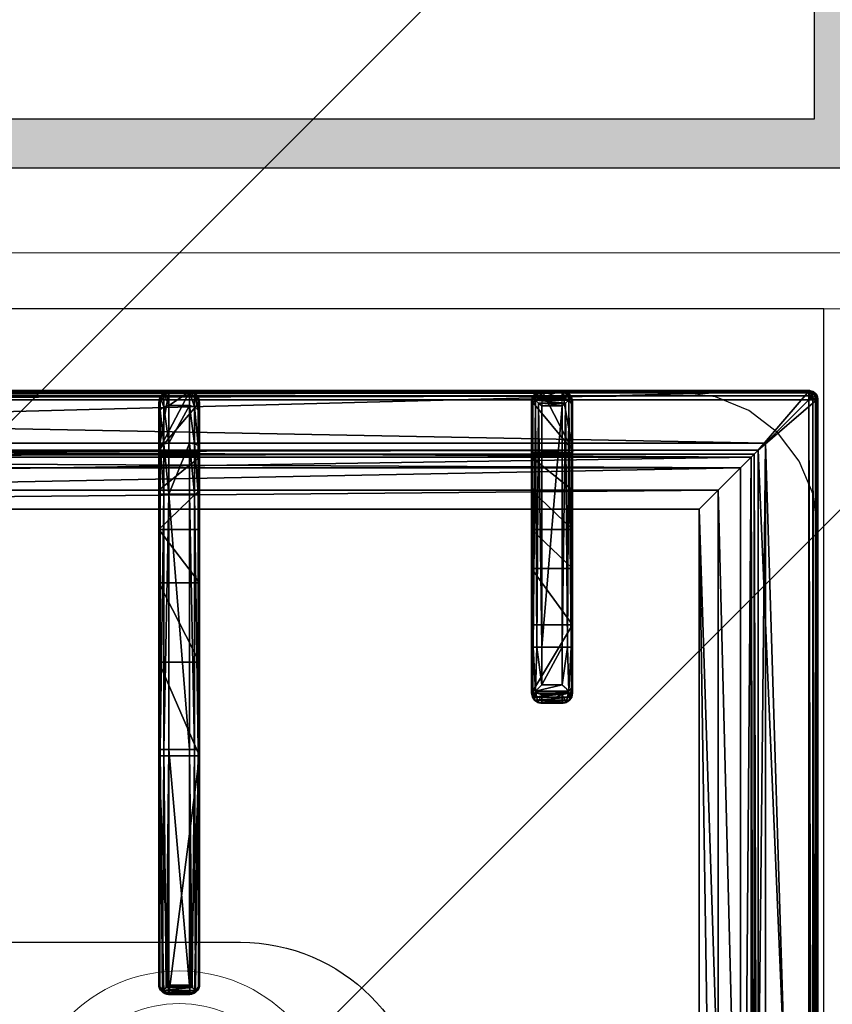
# Model space of a CAD drawing. Header units: millimetres. Extents: x 103872 to 294171, y 5570 to 32737.
# Tile 90 of 117: x 135058 to 135257, y 11883 to 12124. Entities that reach past the tile are written whole.
import ezdxf

# ---------------------------------------------------------------- set-up
doc = ezdxf.new("R2010")
doc.units = ezdxf.units.MM
doc.header["$LTSCALE"] = 2.5
doc.linetypes.add('CONTINUA', pattern=[0])
doc.layers.add('CKD Equipments', color=252, linetype='Continuous', lineweight=0)
doc.layers.add('Dimension', color=40, linetype='Continuous', lineweight=0)
for name, color, linetype in [('IQ_200_3D', 1, 'Continuous'), ('IQ_204_2D', 7, 'CONTINUA'), ('IQ_204_3D', 7, 'Continuous')]:
    doc.layers.add(name, color=color, linetype=linetype)

# ---------------------------------------------------------------- blocks, each defined once
blk = doc.blocks.new('ELECTROLUX-MC7-TOPFYERBRURNERS4')
at = {"layer": 'IQ_200_3D', "color": 8}
for points, invisible_edges in [([(800, -80.5, 900), (779.66, -117.26, 900), (779.66, -619.74, 900), (800, -655, 900)], 5), ([(778.51, -628.47, 900), (779.66, -619.74, 900), (800, -655, 900)], 10), ([(775.14, -636.62, 900), (778.51, -628.47, 900), (800, -655, 900)], 10), ([(769.77, -643.61, 900), (775.14, -636.62, 900), (800, -655, 900)], 10), ([(762.78, -648.98, 900), (769.77, -643.61, 900), (800, -655, 900)], 10), ([(754.63, -652.35, 900), (762.78, -648.98, 900), (800, -655, 900)], 10), ([(745.89, -653.5, 900), (754.63, -652.35, 900), (800, -655, 900)], 10), ([(800, -655, 900), (745.89, -653.5, 900), (454.11, -653.5, 900), (400, -655, 900)], 5)]:
    blk.add_3dface(points, dxfattribs=dict(at, invisible_edges=invisible_edges))
at = {"layer": 'IQ_204_2D', "color": 8}
for p, q in [((780, -651.5), (780, -85.5)), ((634.69, -492.25), (635.11, -492.25)), ((635.11, -492.25), (692.24, -492.25)), ((692.24, -492.25), (754.69, -492.25)), ((754.69, -494.75), (754.69, -492.25)), ((754.69, -492.25), (777.19, -492.25)), ((632.19, -494.75), (632.19, -499.75)), ((632.64, -494.75), (632.19, -494.75)), ((632.64, -494.75), (632.64, -499.75)), ((632.73, -494.16), (632.73, -500.34)), ((634.54, -494.75), (634.54, -499.75)), ((692.19, -494.75), (634.54, -494.75)), ((692.19, -494.75), (692.19, -499.75)), ((754.69, -494.75), (692.19, -494.75)), ((754.69, -494.75), (754.69, -499.75)), ((779.69, -494.75), (754.69, -494.75)), ((779.69, -494.75), (779.69, -499.75)), ((632.19, -499.75), (632.64, -499.75)), ((634.54, -499.75), (692.19, -499.75)), ((692.19, -499.75), (754.69, -499.75)), ((754.69, -502.25), (754.69, -499.75)), ((754.69, -499.75), (779.69, -499.75)), ((635.11, -502.25), (634.69, -502.25)), ((692.24, -502.25), (635.11, -502.25)), ((754.69, -502.25), (692.24, -502.25)), ((777.19, -502.25), (754.69, -502.25)), ((708.09, -583.5), (705.96, -583.5)), ((708.09, -583.5), (717.24, -583.5)), ((717.24, -583.5), (777.53, -583.5)), ((703.52, -591), (703.52, -586)), ((703.52, -586), (705.63, -586)), ((705.63, -586), (705.63, -591)), ((717.19, -586), (707.98, -586)), ((707.98, -591), (707.98, -586)), ((717.19, -586), (717.19, -591)), ((778, -586), (717.19, -586)), ((778, -586), (778, -591)), ((780, -586), (780, -591)), ((780, -586), (780, -591)), ((705.63, -591), (703.52, -591)), ((707.98, -591), (717.19, -591)), ((717.19, -591), (778, -591)), ((705.96, -593.5), (708.09, -593.5)), ((717.24, -593.5), (708.09, -593.5)), ((777.53, -593.5), (717.24, -593.5)), ((422, -653.5), (778, -653.5))]:
    blk.add_line(p, q, dxfattribs=at)
blk.add_lwpolyline([(751.02, -112.48), (448.98, -112.48), (448.98, -624.52), (751.02, -624.52)], close=True, dxfattribs=at)
blk.add_lwpolyline([(645, -383.5), (645, -512.25, -1), (555, -512.25), (555, -383.5)], format="xyb", dxfattribs=at)
for centre, start, end in [((777.19, -494.75), 0, 90), ((777.19, -499.75), 270, 0)]:
    blk.add_arc(centre, 2.5, start, end, dxfattribs=at)
at = {"layer": 'IQ_204_2D', "color": 8, "extrusion": (0, 0, -1)}
for centre, major_axis, ratio, start_param, end_param in [((634.69, -494.75), (2.5, 0), 0.99863, 3.141593, 4.712389), ((635.11, -494.75), (0, 2.5), 0.951091, -0.914364, 0), ((692.24, -494.75), (0, 2.5), 0.02182, 4.712389, 6.283185), ((636.11, -494.75), (3.47, 0), 0.720185, 3.141593, 3.380139), ((634.69, -499.75), (-2.5, 0), 0.99863, 4.712389, 6.283185), ((636.11, -499.75), (-3.47, 0), 0.720185, -0.238546, 0), ((692.24, -499.75), (0, 2.5), 0.02182, 3.141593, 4.712389), ((635.11, -499.75), (0, 2.5), 0.951091, 3.141593, 4.055957), ((778, -651.5), (-1.42, 1.42), 0.997265, 2.357564, 3.925621)]:
    blk.add_ellipse(centre, major_axis=major_axis, ratio=ratio, start_param=start_param, end_param=end_param, dxfattribs=at)
at = {"layer": 'IQ_204_2D', "color": 8}
for centre, major_axis, ratio, start_param, end_param in [((708.09, -586), (1.92, 1.92), 0.8391, 1.592613, 2.268928), ((708.09, -586), (0, 2.5), 0.84544, 0, 0.894481), ((708.09, -586), (-2.5, 2.5), 0.02182, 0.872665, 1.54898), ((717.24, -586), (0, 2.5), 0.02182, 0, 1.570796), ((777.53, -586), (0, 2.5), 0.948965, -0.895145, 0), ((708.09, -591), (-1.92, 1.92), 0.8391, 0.872665, 1.54898), ((708.09, -591), (2.5, 2.5), 0.02182, 1.592613, 2.268928), ((708.09, -591), (0, 2.5), 0.84544, 2.247111, 3.141593), ((717.24, -591), (0, 2.5), 0.02182, 1.570796, 3.141593), ((777.53, -591), (0, 2.5), 0.948965, 3.141593, 4.036737)]:
    blk.add_ellipse(centre, major_axis=major_axis, ratio=ratio, start_param=start_param, end_param=end_param, dxfattribs=at)
for points, knots in [([(633.22, -493.22), (633.07, -493.42), (632.94, -493.63), (632.8, -493.95), (632.76, -494.06), (632.73, -494.16)], [11.917214, 11.917214, 11.917214, 11.917214, 12.775852, 12.775852, 13.165698, 13.165698, 13.165698, 13.165698]), ([(634.54, -494.75), (634.54, -494.75), (634.54, -494.75), (634.54, -494.75), (634.54, -494.75), (634.54, -494.75), (634.54, -494.75), (634.54, -494.74), (634.54, -494.74), (634.54, -494.74), (634.53, -494.74), (634.53, -494.73), (634.53, -494.73), (634.51, -494.71), (634.5, -494.7), (634.48, -494.68), (634.46, -494.66), (634.41, -494.6), (634.37, -494.55), (634.25, -494.41), (634.15, -494.31), (633.97, -494.1), (633.87, -493.99), (633.68, -493.77), (633.59, -493.66), (633.41, -493.44), (633.31, -493.33), (633.22, -493.22)], [8.18857, 8.18857, 8.18857, 8.18857, 8.190334, 8.190334, 8.192098, 8.192098, 8.195626, 8.195626, 8.202682, 8.202682, 8.216794, 8.216794, 8.245018, 8.245018, 8.301466, 8.301466, 8.414361, 8.414361, 8.640152, 8.640152, 9.091733, 9.091733, 9.543315, 9.543315, 9.994896, 9.994896, 10.458359, 10.458359, 10.458359, 10.458359]), ([(632.73, -500.34), (632.76, -500.44), (632.8, -500.55), (632.94, -500.87), (633.07, -501.08), (633.22, -501.28)], [0.764042, 0.764042, 0.764042, 0.764042, 1.153889, 1.153889, 2.012527, 2.012527, 2.012527, 2.012527]), ([(633.22, -501.28), (633.31, -501.17), (633.41, -501.06), (633.59, -500.84), (633.68, -500.73), (633.87, -500.51), (633.97, -500.4), (634.15, -500.19), (634.25, -500.09), (634.37, -499.95), (634.41, -499.9), (634.46, -499.84), (634.48, -499.82), (634.5, -499.8), (634.51, -499.79), (634.53, -499.77), (634.53, -499.77), (634.53, -499.76), (634.54, -499.76), (634.54, -499.76), (634.54, -499.76), (634.54, -499.75), (634.54, -499.75), (634.54, -499.75), (634.54, -499.75), (634.54, -499.75), (634.54, -499.75), (634.54, -499.75)], [5.918265, 5.918265, 5.918265, 5.918265, 6.381728, 6.381728, 6.833309, 6.833309, 7.284891, 7.284891, 7.736472, 7.736472, 7.962263, 7.962263, 8.075158, 8.075158, 8.131606, 8.131606, 8.15983, 8.15983, 8.173942, 8.173942, 8.180998, 8.180998, 8.184526, 8.184526, 8.18629, 8.18629, 8.188054, 8.188054, 8.188054, 8.188054]), ([(705.96, -583.5), (705.81, -583.5), (705.65, -583.51), (705.34, -583.58), (705.18, -583.63), (704.88, -583.75), (704.74, -583.83), (704.47, -584.02), (704.35, -584.12), (704.13, -584.34), (704.03, -584.47), (703.85, -584.74), (703.77, -584.89), (703.65, -585.2), (703.6, -585.36), (703.54, -585.68), (703.52, -585.84), (703.52, -586)], [3.776921, 3.776921, 3.776921, 3.776921, 4.248957, 4.248957, 4.720993, 4.720993, 5.193029, 5.193029, 5.665065, 5.665065, 6.135831, 6.135831, 6.606596, 6.606596, 7.077361, 7.077361, 7.548126, 7.548126, 7.548126, 7.548126]), ([(779.38, -584.44), (779.21, -584.64), (779.01, -584.87), (778.67, -585.25), (778.53, -585.41), (778.26, -585.71), (778.13, -585.86), (778, -586)], [11.858599, 11.858599, 11.858599, 11.858599, 12.773425, 12.773425, 13.35037, 13.35037, 13.927314, 13.927314, 13.927314, 13.927314]), ([(780, -586), (779.99, -585.86), (779.97, -585.71), (779.91, -585.41), (779.86, -585.25), (779.69, -584.87), (779.55, -584.64), (779.38, -584.44)], [0, 0, 0, 0, 0.576945, 0.576945, 1.153889, 1.153889, 2.068716, 2.068716, 2.068716, 2.068716]), ([(703.52, -591), (703.52, -591.16), (703.54, -591.32), (703.6, -591.64), (703.65, -591.8), (703.77, -592.11), (703.85, -592.26), (704.03, -592.53), (704.13, -592.66), (704.35, -592.88), (704.47, -592.98), (704.74, -593.17), (704.88, -593.25), (705.18, -593.37), (705.34, -593.42), (705.65, -593.48), (705.81, -593.5), (705.96, -593.5)], [15.096253, 15.096253, 15.096253, 15.096253, 15.567018, 15.567018, 16.037783, 16.037783, 16.508548, 16.508548, 16.979314, 16.979314, 17.45135, 17.45135, 17.923386, 17.923386, 18.395422, 18.395422, 18.867458, 18.867458, 18.867458, 18.867458]), ([(778, -591), (778.13, -591.14), (778.26, -591.29), (778.53, -591.59), (778.67, -591.75), (779.01, -592.13), (779.21, -592.36), (779.38, -592.56)], [0, 0, 0, 0, 0.576945, 0.576945, 1.153889, 1.153889, 2.068716, 2.068716, 2.068716, 2.068716]), ([(779.38, -592.56), (779.55, -592.36), (779.69, -592.13), (779.86, -591.75), (779.91, -591.59), (779.97, -591.29), (779.99, -591.14), (780, -591)], [11.858599, 11.858599, 11.858599, 11.858599, 12.773425, 12.773425, 13.35037, 13.35037, 13.927314, 13.927314, 13.927314, 13.927314])]:
    blk.add_open_spline(points, degree=3, knots=knots, dxfattribs=at)
at = {"layer": 'IQ_204_3D', "color": 8}
mesh = blk.add_polyface(dxfattribs=at)
corners = [(779.78, -85.71, 904.1), (780, -85.5, 900), (779.52, -84.72, 904.14), (779.73, -84.5, 900), (778, -83.5, 900), (778.78, -83.98, 904.14), (779, -83.77, 900), (777.79, -83.72, 904.1), (779.48, -85.71, 905.06), (779.29, -84.85, 905), (778.65, -85.21, 905.73), (778.76, -85.71, 905.75), (778.65, -84.21, 905), (777.79, -84.02, 905.06), (778.29, -84.85, 905.73), (777.79, -84.74, 905.75), (777.79, -85.71, 906), (422.21, -85.71, 906), (422.21, -84.74, 905.75), (422.21, -84.02, 905.06), (422.21, -83.72, 904.1), (422, -83.5, 900), (765.45, -638.95, 900), (422, -653.5, 900), (434.55, -638.95, 900), (765.45, -98.05, 900), (780, -651.5, 900), (434.55, -98.05, 900), (420, -85.5, 900), (421, -83.77, 900), (779.73, -652.5, 900), (779, -653.23, 900), (778, -653.5, 900), (420, -651.5, 900), (420.27, -652.5, 900), (421, -653.23, 900), (420.27, -84.5, 900), (421.22, -83.98, 904.14), (420.48, -84.72, 904.14), (420.22, -85.71, 904.1), (421.35, -84.21, 905), (421.71, -84.85, 905.73), (420.71, -84.85, 905), (420.52, -85.71, 905.06), (421.35, -85.21, 905.73), (421.24, -85.71, 905.75), (422.21, -651.29, 906), (421.24, -651.29, 905.75), (420.52, -651.29, 905.06), (420.22, -651.29, 904.1), (420.48, -652.28, 904.14), (421.22, -653.02, 904.14), (422.21, -653.28, 904.1), (420.71, -652.15, 905), (421.35, -651.79, 905.73), (421.35, -652.79, 905), (422.21, -652.98, 905.06), (421.71, -652.15, 905.73), (422.21, -652.26, 905.75), (435.55, -637.95, 899.73), (435.55, -99.05, 899.73), (436.28, -99.78, 899), (436.28, -637.22, 899), (438.88, -634.62, 902.5), (438.88, -102.38, 902.5), (436.31, -637.19, 905.06), (436.31, -99.81, 905.06), (432.81, -96.31, 906), (432.81, -640.69, 906), (448.98, -624.52, 885), (448.98, -112.48, 885), (444.36, -107.86, 885), (444.36, -629.14, 885), (777.79, -653.28, 904.1), (777.79, -652.98, 905.06), (777.79, -651.29, 906), (777.79, -652.26, 905.75), (763.72, -637.22, 899), (764.45, -637.95, 899.73), (764.45, -99.05, 899.73), (763.72, -99.78, 899), (767.19, -640.69, 906), (767.19, -96.31, 906), (778.78, -653.02, 904.14), (779.52, -652.28, 904.14), (779.78, -651.29, 904.1), (778.65, -652.79, 905), (778.29, -652.15, 905.73), (779.29, -652.15, 905), (779.48, -651.29, 905.06), (778.65, -651.79, 905.73), (778.76, -651.29, 905.75), (761.12, -634.62, 902.5), (751.02, -624.52, 885), (763.69, -637.19, 905.06), (755.64, -629.14, 885), (755.64, -107.86, 885), (751.02, -112.48, 885), (761.12, -102.38, 902.5), (763.69, -99.81, 905.06)]
mesh.append_faces([[corners[k] for k in face] for face in [(16, 10, 14), (17, 41, 44), (46, 54, 57), (75, 87, 90)]], dxfattribs={"color": 8})
mesh.append_faces([[corners[k] for k in face] for face in [(4, 5, 6), (8, 10, 11), (16, 11, 10), (15, 16, 14), (7, 19, 13), (13, 18, 15), (28, 38, 36), (19, 41, 18), (17, 18, 41), (45, 17, 44), (39, 48, 43), (43, 47, 45), (23, 51, 35), (48, 54, 47), (46, 47, 54), (58, 46, 57), (52, 74, 56), (76, 56, 74), (26, 84, 30), (74, 87, 76), (85, 88, 84), (88, 87, 86), (75, 76, 87), (91, 75, 90), (85, 8, 89), (11, 89, 8)]], dxfattribs={"vtx0": -1, "color": 8})
mesh.append_faces([[corners[k] for k in face] for face in [(16, 15, 17), (22, 23, 24), (25, 26, 22), (27, 21, 25), (21, 28, 29), (6, 1, 4), (4, 25, 21), (24, 28, 27), (35, 33, 23), (26, 25, 1), (23, 22, 32), (17, 45, 46), (75, 81, 46), (81, 16, 82), (46, 67, 17), (17, 82, 16), (93, 72, 69), (72, 93, 95), (70, 71, 97), (97, 95, 93)]], dxfattribs={"vtx0": -1, "vtx1": -1, "color": 8})
mesh.append_faces([[corners[k] for k in face] for face in [(21, 27, 28), (4, 1, 25), (26, 32, 22), (24, 23, 33)]], dxfattribs={"vtx0": -1, "vtx1": -1, "vtx2": -1, "color": 8})
mesh.append_faces([[corners[k] for k in face] for face in [(17, 15, 18), (24, 33, 28), (46, 45, 47), (75, 58, 76), (16, 91, 11)]], dxfattribs={"vtx0": -1, "vtx2": -1, "color": 8})
mesh.append_faces([[corners[k] for k in face] for face in [(0, 1, 2), (5, 2, 6), (8, 0, 9), (5, 12, 2), (5, 7, 12), (12, 13, 14), (12, 14, 9), (2, 9, 0), (10, 9, 14), (19, 18, 13), (4, 21, 7), (30, 31, 26), (34, 33, 35), (20, 21, 37), (38, 37, 36), (19, 20, 40), (38, 42, 37), (38, 39, 42), (42, 43, 44), (42, 44, 40), (37, 40, 20), (41, 40, 44), (48, 47, 43), (28, 33, 39), (49, 33, 50), (51, 50, 35), (48, 49, 53), (51, 55, 50), (51, 52, 55), (55, 56, 57), (55, 57, 53), (50, 53, 49), (54, 53, 57), (24, 27, 59), (61, 62, 60), (63, 64, 65), (67, 68, 66), (69, 70, 63), (61, 71, 62), (73, 74, 52), (58, 56, 76), (32, 73, 23), (62, 77, 59), (22, 24, 78), (27, 25, 60), (80, 61, 79), (73, 32, 83), (84, 83, 30), (74, 73, 86), (88, 89, 90), (88, 86, 84), (83, 84, 86), (92, 93, 63), (68, 81, 65), (92, 63, 94), (72, 95, 62), (95, 96, 77), (98, 97, 92), (81, 82, 94), (98, 92, 99), (77, 80, 78), (25, 22, 79), (0, 8, 85), (91, 89, 11), (80, 96, 61), (70, 97, 64), (64, 98, 66), (82, 67, 99), (1, 0, 26)]], dxfattribs={"vtx1": -1, "color": 8})
mesh.append_faces([[corners[k] for k in face] for face in [(31, 32, 26), (75, 46, 58), (75, 16, 81), (81, 68, 46), (68, 67, 46), (67, 82, 17), (70, 69, 71), (72, 71, 69), (71, 96, 97), (96, 95, 97), (16, 75, 91)]], dxfattribs={"vtx1": -1, "vtx2": -1, "color": 8})
mesh.append_faces([[corners[k] for k in face] for face in [(1, 3, 2), (4, 7, 5), (2, 3, 6), (8, 9, 10), (7, 13, 12), (12, 9, 2), (13, 15, 14), (7, 20, 19), (21, 20, 7), (6, 3, 1), (28, 36, 29), (21, 29, 37), (28, 39, 38), (37, 29, 36), (19, 40, 41), (39, 43, 42), (42, 40, 37), (43, 45, 44), (39, 49, 48), (33, 49, 39), (33, 34, 50), (23, 52, 51), (50, 34, 35), (48, 53, 54), (52, 56, 55), (55, 53, 50), (56, 58, 57), (27, 60, 59), (62, 59, 60), (64, 66, 65), (68, 65, 66), (70, 64, 63), (71, 72, 62), (73, 52, 23), (77, 78, 59), (24, 59, 78), (25, 79, 60), (61, 60, 79), (32, 31, 83), (26, 85, 84), (83, 31, 30), (74, 86, 87), (73, 83, 86), (85, 89, 88), (88, 90, 87), (89, 91, 90), (93, 69, 63), (81, 94, 65), (63, 65, 94), (95, 77, 62), (96, 80, 77), (97, 93, 92), (82, 99, 94), (92, 94, 99), (80, 79, 78), (22, 78, 79), (96, 71, 61), (97, 98, 64), (98, 99, 66), (67, 66, 99), (0, 85, 26)]], dxfattribs={"vtx2": -1, "color": 8})
mesh = blk.add_polyface(dxfattribs=at)
corners = [(634.06, -492.51, 931.06), (633.44, -492.58, 922), (633.22, -493.22, 931.91), (635.11, -492.25, 930.01), (634.69, -492.25, 922), (632.52, -493.5, 922), (632.73, -494.16, 931.11), (632.64, -494.75, 930.59), (632.64, -494.6, 930.62), (632.19, -494.75, 922), (632.66, -494.45, 930.72), (690.6, -492.25, 922), (690.6, -502.25, 922), (634.69, -502.25, 922), (632.52, -501, 922), (633.44, -501.92, 922), (632.19, -499.75, 922), (692.24, -492.25, 932.5), (713.55, -492.25, 917.44), (754.69, -492.25, 932.5), (765.94, -492.25, 929.49), (774.17, -492.25, 921.25), (777.19, -492.25, 900), (765.45, -492.25, 900), (777.19, -492.25, 910), (733.01, -492.25, 904.45), (764.77, -492.25, 899.88), (764.17, -492.25, 899.53), (755.64, -492.25, 885), (746.02, -492.25, 885), (763.72, -492.25, 899), (692.21, -492.58, 933.75), (633.92, -494.04, 932.35), (692.19, -493.5, 934.67), (692.19, -494.75, 935), (634.26, -494.43, 932.45), (634.42, -494.6, 932.47), (634.48, -494.68, 932.48), (634.52, -494.72, 932.48), (634.54, -494.75, 932.48), (754.69, -492.58, 933.75), (766.56, -492.58, 930.57), (754.69, -494.75, 935), (767.02, -493.5, 931.36), (754.69, -493.5, 934.67), (767.19, -494.75, 931.65), (776.05, -493.5, 922.33), (775.25, -492.58, 921.87), (779.69, -494.75, 910), (779.35, -493.5, 910), (776.34, -494.75, 922.5), (778.44, -492.58, 910), (779.69, -494.75, 900), (779.35, -493.5, 900), (778.44, -492.58, 900), (633.22, -501.28, 931.91), (632.73, -500.34, 931.11), (633.92, -500.46, 932.35), (634.26, -500.07, 932.45), (634.42, -499.9, 932.47), (634.48, -499.82, 932.48), (634.54, -499.76, 932.48), (632.64, -499.75, 930.59), (632.64, -499.9, 930.62), (632.66, -500.05, 930.72), (634.06, -501.99, 931.06), (635.11, -502.25, 930.01), (692.24, -502.25, 932.5), (733.01, -502.25, 904.45), (777.19, -502.25, 910), (713.55, -502.25, 917.44), (746.02, -502.25, 885), (763.72, -502.25, 899), (755.64, -502.25, 885), (764.17, -502.25, 899.53), (764.77, -502.25, 899.88), (765.45, -502.25, 900), (777.19, -502.25, 900), (774.17, -502.25, 921.25), (765.94, -502.25, 929.49), (754.69, -502.25, 932.5), (778.44, -501.92, 910), (775.25, -501.92, 921.87), (779.69, -499.75, 910), (776.05, -501, 922.33), (779.35, -501, 910), (776.34, -499.75, 922.5), (767.02, -501, 931.36), (766.56, -501.92, 930.57), (754.69, -499.75, 935), (754.69, -501, 934.67), (767.19, -499.75, 931.65), (754.69, -501.92, 933.75), (778.44, -501.92, 900), (779.69, -499.75, 900), (779.35, -501, 900), (692.21, -501.92, 933.75), (692.19, -501, 934.67), (692.19, -499.75, 935)]
mesh.append_faces([[corners[k] for k in face] for face in [(0, 1, 2), (1, 5, 2), (2, 5, 6), (32, 33, 2), (2, 31, 0), (56, 14, 55), (65, 55, 15), (15, 55, 14), (65, 96, 55), (55, 97, 57)]], dxfattribs={"color": 8})
mesh.append_faces([[corners[k] for k in face] for face in [(9, 6, 5), (33, 31, 2), (20, 40, 41), (42, 43, 44), (43, 47, 41), (50, 49, 46), (51, 46, 49), (48, 53, 49), (22, 51, 54), (54, 49, 53), (6, 55, 2), (13, 65, 15), (78, 81, 82), (83, 84, 85), (84, 88, 82), (91, 90, 87), (92, 87, 90), (94, 85, 95), (95, 81, 93), (83, 50, 86), (42, 91, 45), (45, 86, 50), (96, 97, 55), (89, 97, 90), (90, 96, 92), (29, 68, 25), (12, 18, 70), (70, 25, 68)]], dxfattribs={"vtx0": -1, "color": 8})
mesh.append_faces([[corners[k] for k in face] for face in [(5, 11, 9), (13, 14, 12), (11, 17, 18), (24, 18, 21), (30, 25, 27), (19, 40, 20), (56, 10, 64), (7, 9, 62), (66, 12, 67), (68, 69, 70), (71, 72, 68), (70, 67, 12), (69, 81, 78), (22, 52, 23), (95, 77, 94), (80, 92, 67), (97, 96, 90), (34, 98, 42)]], dxfattribs={"vtx0": -1, "vtx1": -1, "color": 8})
mesh.append_faces([[corners[k] for k in face] for face in [(24, 23, 25), (36, 37, 34), (37, 38, 34), (38, 39, 34), (60, 37, 59), (37, 60, 38), (38, 61, 39), (61, 38, 60), (37, 36, 59), (62, 64, 10), (69, 68, 76), (23, 94, 77), (61, 60, 98), (60, 59, 98), (39, 61, 34), (61, 98, 34)]], dxfattribs={"vtx0": -1, "vtx1": -1, "vtx2": -1, "color": 8})
mesh.append_faces([[corners[k] for k in face] for face in [(24, 25, 18), (17, 0, 31), (24, 47, 51), (17, 31, 40), (80, 88, 92), (69, 93, 81), (67, 96, 65), (98, 57, 97), (67, 92, 96)]], dxfattribs={"vtx0": -1, "vtx2": -1, "color": 8})
mesh.append_faces([[corners[k] for k in face] for face in [(0, 3, 1), (10, 6, 9), (1, 4, 5), (4, 3, 11), (22, 23, 24), (28, 29, 30), (3, 0, 17), (35, 36, 34), (20, 41, 21), (43, 45, 46), (43, 41, 44), (48, 49, 50), (50, 46, 45), (47, 21, 41), (40, 44, 41), (40, 31, 44), (52, 53, 48), (51, 49, 54), (55, 57, 2), (58, 35, 57), (58, 59, 35), (32, 2, 57), (6, 10, 56), (8, 7, 10), (63, 64, 62), (14, 56, 16), (64, 63, 16), (13, 12, 66), (77, 69, 76), (78, 82, 79), (84, 86, 87), (84, 82, 85), (89, 90, 91), (91, 87, 86), (88, 79, 82), (81, 85, 82), (77, 93, 69), (85, 81, 95), (48, 50, 83), (91, 86, 45), (52, 48, 94), (54, 53, 22), (76, 23, 77), (66, 67, 65), (58, 57, 98), (71, 68, 29), (18, 25, 70), (71, 29, 73), (73, 28, 72), (23, 76, 26), (72, 30, 74), (27, 26, 74)]], dxfattribs={"vtx1": -1, "color": 8})
mesh.append_faces([[corners[k] for k in face] for face in [(7, 8, 9), (4, 11, 5), (11, 12, 9), (14, 16, 12), (16, 9, 12), (3, 17, 11), (17, 19, 18), (19, 20, 18), (20, 21, 18), (23, 26, 25), (26, 27, 25), (29, 25, 30), (33, 32, 34), (34, 42, 33), (33, 44, 31), (19, 17, 40), (22, 24, 51), (36, 35, 59), (7, 62, 10), (9, 16, 62), (63, 62, 16), (72, 74, 68), (74, 75, 68), (75, 76, 68), (69, 78, 70), (78, 79, 70), (79, 80, 70), (80, 67, 70), (53, 52, 22), (52, 94, 23), (89, 98, 97)]], dxfattribs={"vtx1": -1, "vtx2": -1, "color": 8})
mesh.append_faces([[corners[k] for k in face] for face in [(3, 4, 1), (8, 10, 9), (13, 15, 14), (32, 35, 34), (42, 45, 43), (43, 46, 47), (24, 21, 47), (51, 47, 46), (42, 44, 33), (6, 56, 55), (35, 32, 57), (13, 66, 65), (56, 64, 16), (71, 73, 72), (83, 86, 84), (84, 87, 88), (80, 79, 88), (92, 88, 87), (94, 83, 85), (42, 89, 91), (48, 83, 94), (95, 93, 77), (59, 58, 98), (98, 89, 42), (12, 11, 18), (29, 28, 73), (28, 30, 72), (76, 75, 26), (30, 27, 74), (26, 75, 74)]], dxfattribs={"vtx2": -1, "color": 8})
mesh = blk.add_polyface(dxfattribs=at)
corners = [(707.98, -591, 934.6), (706.44, -584.43, 933.98), (706.44, -592.56, 933.98), (707.98, -586, 934.6), (705.63, -586, 932.53), (705.63, -591, 932.53), (703.71, -591.96, 920.55), (703.52, -591, 920.59), (704.24, -592.77, 920.43), (707.18, -593.25, 933.14), (705.96, -593.5, 920), (708.09, -593.5, 932.1), (705.03, -593.31, 920.24), (703.52, -586, 920.59), (703.71, -585.04, 920.55), (707.18, -583.75, 933.14), (704.24, -584.23, 920.43), (705.03, -583.69, 920.24), (705.96, -583.5, 920), (708.09, -583.5, 932.1), (717.24, -593.5, 932.5), (722.73, -593.5, 912.68), (775.79, -593.5, 932.5), (746.02, -593.5, 885), (763.72, -593.5, 899), (736.51, -593.5, 900.63), (755.64, -593.5, 885), (764.17, -593.5, 899.53), (764.77, -593.5, 899.88), (777.5, -593.5, 900), (765.45, -593.5, 900), (722.73, -583.5, 912.68), (746.02, -583.5, 885), (736.51, -583.5, 900.63), (717.24, -583.5, 932.5), (777.5, -583.5, 900), (765.45, -583.5, 900), (775.79, -583.5, 932.5), (764.77, -583.5, 899.88), (764.17, -583.5, 899.53), (755.64, -583.5, 885), (763.72, -583.5, 899), (778.27, -586, 933.1), (780, -586, 900), (778.1, -585.2, 933.81), (778.75, -583.83, 900), (777.64, -584.44, 934.45), (779.66, -584.75, 900), (776.82, -583.75, 933.58), (780, -591, 900), (778.27, -591, 933.1), (779.66, -592.25, 900), (778.75, -593.16, 900), (717.19, -584.75, 934.67), (717.19, -586, 935), (717.21, -583.83, 933.75), (776.98, -585.2, 934.87), (776.27, -586, 935), (717.19, -591, 935), (776.27, -591, 935), (777.64, -592.56, 934.45), (776.98, -591.8, 934.87), (778.1, -591.8, 933.81), (776.82, -593.25, 933.58), (717.21, -593.16, 933.75), (717.19, -592.25, 934.67)]
mesh.append_faces([[corners[k] for k in face] for face in [(5, 6, 2), (5, 7, 6), (6, 8, 2), (13, 4, 14), (16, 14, 1), (1, 14, 4), (42, 43, 44), (45, 46, 47), (46, 45, 48), (46, 44, 47), (44, 43, 47), (1, 55, 15), (48, 55, 46), (46, 53, 56), (57, 56, 54), (50, 62, 49), (49, 62, 51), (63, 52, 60), (52, 51, 60), (60, 51, 62), (61, 65, 60), (59, 58, 61), (60, 64, 63), (9, 64, 2)]], dxfattribs={"color": 8})
mesh.append_faces([[corners[k] for k in face] for face in [(0, 1, 2), (15, 16, 1), (16, 15, 17), (19, 17, 15), (32, 25, 33), (35, 48, 45), (35, 30, 36), (3, 53, 1), (53, 55, 1), (55, 53, 46), (58, 65, 61), (65, 64, 60), (64, 65, 2), (65, 0, 2)]], dxfattribs={"vtx0": -1, "color": 8})
mesh.append_faces([[corners[k] for k in face] for face in [(20, 21, 22), (23, 24, 25), (25, 22, 21), (30, 22, 28), (12, 17, 10), (17, 12, 16), (6, 14, 8), (8, 16, 12), (18, 34, 31), (37, 31, 34), (51, 29, 49), (49, 30, 43)]], dxfattribs={"vtx0": -1, "vtx1": -1, "color": 8})
mesh.append_faces([[corners[k] for k in face] for face in [(25, 28, 22), (37, 38, 33), (35, 43, 30)]], dxfattribs={"vtx0": -1, "vtx1": -1, "vtx2": -1, "color": 8})
mesh.append_faces([[corners[k] for k in face] for face in [(37, 33, 31), (33, 39, 41), (34, 15, 55), (34, 55, 48), (58, 54, 3), (54, 58, 59), (20, 63, 64), (20, 64, 9)]], dxfattribs={"vtx0": -1, "vtx2": -1, "color": 8})
mesh.append_faces([[corners[k] for k in face] for face in [(1, 4, 2), (2, 8, 9), (10, 11, 12), (12, 9, 8), (4, 13, 5), (18, 17, 19), (11, 10, 20), (29, 22, 30), (7, 13, 6), (10, 18, 21), (25, 21, 33), (19, 34, 18), (35, 36, 37), (40, 32, 41), (37, 48, 35), (43, 42, 49), (45, 47, 35), (19, 15, 34), (37, 34, 48), (0, 58, 3), (57, 54, 59), (42, 44, 50), (46, 60, 44), (60, 46, 61), (59, 61, 57), (62, 50, 44), (22, 29, 63), (22, 63, 20), (11, 20, 9), (26, 23, 40), (24, 26, 41), (36, 30, 38), (24, 41, 27), (39, 38, 27)]], dxfattribs={"vtx1": -1, "color": 8})
mesh.append_faces([[corners[k] for k in face] for face in [(10, 21, 20), (24, 27, 25), (27, 28, 25), (13, 14, 6), (14, 16, 8), (36, 38, 37), (38, 39, 33), (32, 33, 41), (47, 43, 35), (29, 30, 49), (3, 54, 53), (58, 0, 65)]], dxfattribs={"vtx1": -1, "vtx2": -1, "color": 8})
mesh.append_faces([[corners[k] for k in face] for face in [(0, 3, 1), (4, 5, 2), (11, 9, 12), (13, 7, 5), (23, 26, 24), (17, 18, 10), (18, 31, 21), (32, 23, 25), (21, 31, 33), (42, 50, 49), (51, 52, 29), (54, 56, 53), (46, 56, 61), (60, 62, 44), (61, 56, 57), (29, 52, 63), (23, 32, 40), (26, 40, 41), (30, 28, 38), (41, 39, 27), (38, 28, 27)]], dxfattribs={"vtx2": -1, "color": 8})
blk = doc.blocks.new('ELECTROLUX-MC-BURNER6')
for radius in [38, 30]:
    blk.add_circle((0, 0), radius)
blk = doc.blocks.new('ARCH')
at = {"layer": 'CKD Equipments'}
h = blk.add_hatch(color=8, dxfattribs=at)
h.dxf.hatch_style = 1
h.paths.add_polyline_path([(115814.08, 12548.76), (116426.77, 12548.76), (116426.77, 12087.97), (115814.08, 12087.97)])
h.paths.add_polyline_path([(115826.08, 12536.76), (116414.77, 12536.76), (116414.77, 12099.97), (115826.08, 12099.97)], flags=16)
at = {"layer": 'CKD Equipments', "color": 8}
for p, q in [((115762.15, 12053.55, -880), (116417.15, 12053.55, -880)), ((116417.15, 12053.55, -880), (116492.15, 12053.55, -880))]:
    blk.add_line(p, q, dxfattribs=at)
blk.add_lwpolyline([(115769.16, 12567.32), (115769.16, 12067.32), (116470.3, 12067.32), (116470.3, 12567.32), (115769.16, 12567.32), (115794.16, 12567.32), (115794.16, 12067.32)], dxfattribs=at)
for points, invisible_edges in [([(116417.15, 12053.55, -230), (115864.15, 12053.55, -156), (115764.15, 12053.55, 20), (116417.15, 12053.55, 20)], 3), ([(115864.15, 12053.55, -156), (116417.15, 12053.55, -230), (115864.15, 12053.55, -230)], 1)]:
    blk.add_3dface(points, dxfattribs=dict(at, invisible_edges=invisible_edges))
for points in [[(116417.15, 11253.55, -230), (115864.15, 11253.55, -230), (115864.15, 12053.55, -230), (116417.15, 12053.55, -230)], [(116417.15, 11253.55, -230), (116417.15, 12053.55, -230), (116417.15, 12053.55, 20), (116417.15, 11253.55, 20)], [(116472.99, 11253.55, -225.59), (116417.15, 11253.55, -219.46), (116417.15, 12053.55, -219.46), (116472.99, 12053.55, -225.59)], [(116417.15, 11253.55, -219.46), (116417.15, 11253.55, 20), (116417.15, 12053.55, 20), (116417.15, 12053.55, -219.46)], [(116417.15, 11253.55, 20), (116479.15, 11253.55, 20), (116479.15, 12053.55, 20), (116417.15, 12053.55, 20)]]:
    blk.add_3dface(points, dxfattribs=at)
at = {"layer": 'IQ_200_3D', "color": 8}
for points in [[(115814.08, 12548.76), (116426.77, 12548.76), (116426.77, 12087.97), (115814.08, 12087.97)], [(115826.08, 12536.76), (116414.77, 12536.76), (116414.77, 12099.97), (115826.08, 12099.97)]]:
    blk.add_lwpolyline(points, close=True, dxfattribs=at)
at = {"layer": 'CKD Equipments', "color": 8, "rotation": 90}
for name, p in [('ELECTROLUX-MC7-TOPFYERBRURNERS4', (115762.15, 11253.55, -880)), ('ELECTROLUX-MC-BURNER6', (116259.4, 11853.55, -880))]:
    blk.add_blockref(name, p, dxfattribs=at)

msp = doc.modelspace()

# ---------------------------------------------------------------- block references
at = {"layer": 'Dimension'}
msp.add_blockref('ARCH', (18837.33, 0), dxfattribs=at)

# ---------------------------------------------------------------- next in the draw order: hatches: boundary and pattern name
h = msp.add_hatch(dxfattribs=at)
h.set_pattern_fill('ANSI31', color=5, scale=50)
h.paths.add_polyline_path([(137058.16, 13210.58), (134558.16, 13210.58), (134558.16, 8500.58), (137058.16, 8500.58)])

doc.saveas('drawing.dxf')
